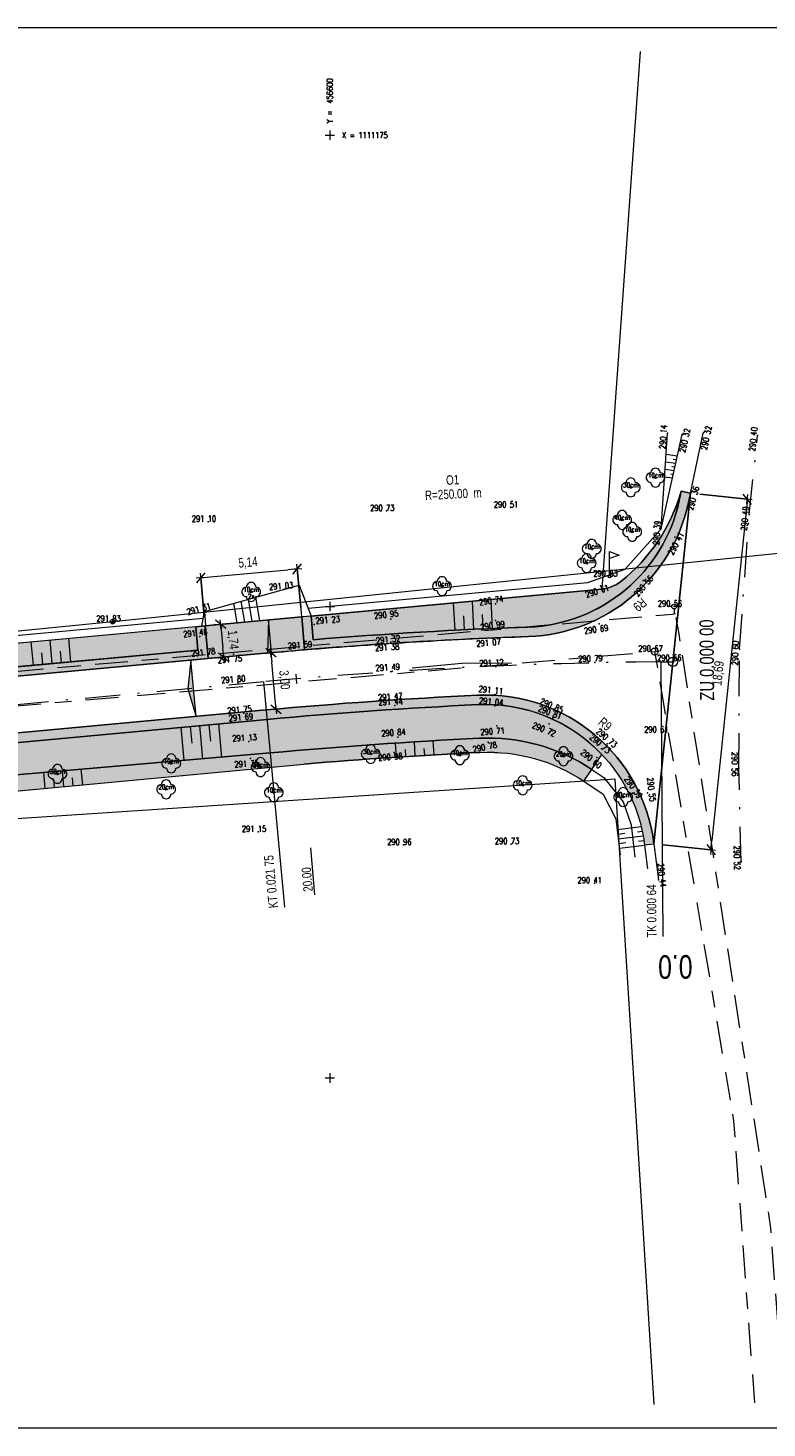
# Model space of a CAD drawing. Header units: metres. Extents: x -456831 to -456516, y -1111244 to -1111169.
# Tile 18 of 19: x -456616 to -456577, y -1111244 to -1111169. Entities that reach past the tile are written whole.
import ezdxf
from ezdxf.enums import TextEntityAlignment as Align

# ---------------------------------------------------------------- set-up
doc = ezdxf.new("R2010")
doc.units = ezdxf.units.M
doc.header["$MEASUREMENT"] = 0
for name, pattern in [('6.1622', [40, 3.5, -3, 7, -3, 3.5, 3.5, -3, 7, -3, 3.5]), ('6.2322', [40, 3.5, -3, 7, -4, 6, -3, 7, -3, 3.5]), ('DGN Style 2', [9.312694, 5.587616, -3.725078]), ('DGN Style 4', [14.909623, 7.450155, -3.725078, 0.009313, -3.725078])]:
    doc.linetypes.add(name, pattern=pattern)
doc.layers.get('0').update_dxf_attribs({"lineweight": 13})
for name, color, linetype, lineweight in [('BARVY_KOMUNIKACE', 254, 'Continuous', 0), ('BARVY_KRAJNICE', 101, 'Continuous', 0), ('BARVY_NASYP', 71, 'Continuous', 0), ('BARVY_OPRAVA STERK', 191, 'Continuous', 0), ('BARVY_ZAREZ', 31, 'Continuous', 0), ('geom_popis_oblouku', 1, 'DGN Style 2', 0), ('Hranice parcel', 9, 'Continuous', 13), ('HRANY NAVRH', 1, 'Continuous', 13), ('HRANY_NASYP', 96, 'Continuous', 13), ('HRANY_ZAREZ', 30, 'Continuous', 13), ('IS_CEZ_NN_NADZ', 1, 'Continuous', 0), ('IS_SMVAK_KANAL_SPL_TRASA', 32, '6.2322', 0), ('IS_SMVAK_VODA_TRASA', 5, '6.1622', 0), ('KOMUNIKACE', 7, 'Continuous', 13), ('KOMUNIKACE_OSA', 7, 'DGN Style 4', 13), ('KOTY', 1, 'Continuous', 13), ('KRAJNICE', 1, 'Continuous', 13), ('KULTURA', 3, 'Continuous', 13), ('OSA', 1, 'DGN Style 4', 13), ('POLOMERY', 1, 'Continuous', 13), ('POPIS OBLOUKU', 1, 'Continuous', 13), ('RAMECEK', 7, 'Continuous', 0), ('SIT', 5, 'Continuous', 13), ('SITE_ELEKTRIKA', 7, 'Continuous', 13), ('SITE_KANALIZACE', 7, 'Continuous', 13), ('SITE_VODOVOD', 7, 'Continuous', 13), ('SKLONOVNIK', 1, 'Continuous', 0), ('SKRYTE_BODY', 7, 'Continuous', 0), ('SRAFY', 7, 'Continuous', 0), ('SRAFY NASYP', 96, 'Continuous', 13), ('SRAFY ZAREZ', 30, 'Continuous', 13), ('STANIČENÍ', 1, 'Continuous', 13), ('TEREN', 7, 'Continuous', 13), ('TEXTY_KULTURA', 3, 'Continuous', 13), ('VYSKY', 34, 'Continuous', 0)]:
    doc.layers.add(name, color=color, linetype=linetype, lineweight=lineweight)
doc.styles.add('ARIAL', font='arial.ttf')
doc.styles.add('ROMANS', font='romans.shx')
doc.styles.add('Style-Arial', font='arial.ttf')
doc.styles.add('Style-Times New Roman', font='times.ttf')
doc.dimstyles.new('1 500', dxfattribs={"dimtxt": 1, "dimasz": 1, "dimexe": 0, "dimexo": 1, "dimgap": 0.5, "dimtad": 1, "dimzin": 0, "dimtxsty": 'Style-Times New Roman', "dimblk": 'KONCOVA ZNACKA KOTY_1.0', "dimcen": 0, "dimazin": 3, "dimtfac": 1, "dimtdec": 0, "dimtofl": 0, "dimtmove": 0, "dimatfit": 1, "dimldrblk": 'KONCOVA ZNACKA KOTY_1.0', "dimfxl": 0, "dimtolj": 1, "dimtzin": 0, "dimarcsym": 0})

# ---------------------------------------------------------------- blocks, each defined once
blk = doc.blocks.new('SIT')
at = {"color": 0, "linetype": 'ByBlock', "lineweight": -2}
for p, q in [((-1, 0), (1, 0)), ((0, 1), (0, -1))]:
    blk.add_line(p, q, dxfattribs=at)
blk = doc.blocks.new('STROM_LI')
at = {"color": 0, "linetype": 'ByBlock', "lineweight": -2}
blk.add_circle((0, 0), 0.2, dxfattribs=at)
for centre, start, end in [((-1, 0.000074), 89.998883, 270.001117), ((0.000019, 1.000148), 359.995762, 180.004238), ((-1, 0.000074), 359.995762, 0.004238), ((1.000039, 0.000074), 179.995762, 180.004238), ((1.000039, 0.000074), 269.998883, 90.001117), ((0.000019, -1), 179.995762, 0.004238)]:
    blk.add_arc(centre, 1, start, end, dxfattribs=at)
blk = doc.blocks.new('OS_VODA')
at = {"color": 0, "linetype": 'ByBlock', "lineweight": -2}
for p, q in [((0, 0.3), (0, 5.3)), ((0, 5.3), (2, 4.55)), ((2, 4.55), (0, 3.8))]:
    blk.add_line(p, q, dxfattribs=at)
blk.add_circle((0, 0), 0.3, dxfattribs=at)
blk = doc.blocks.new('SAK')
at = {"color": 0, "linetype": 'ByBlock', "lineweight": -2}
blk.add_circle((0, 0), 0.75, dxfattribs=at)
blk = doc.blocks.new('HYDR_P')
at = {"color": 0, "linetype": 'ByBlock', "lineweight": -2}
for p, q in [((-0.5, 0), (-1.5, 0)), ((0.5, 0), (1.5, 0)), ((0, -0.5), (0, -1.5))]:
    blk.add_line(p, q, dxfattribs=at)
blk.add_circle((0, 0), 0.5, dxfattribs=at)
blk.add_point((0, 0), dxfattribs=at)
blk = doc.blocks.new('SLOUPB')
at = {"color": 0, "linetype": 'ByBlock', "lineweight": -2}
blk.add_line((-0.5, 0), (0.5, 0), dxfattribs=at)
blk.add_circle((0, 0), 0.5, dxfattribs=at)
for radius in [0.35, 0.2]:
    blk.add_arc((0, 0), radius, 180, 0, dxfattribs=at)
blk = doc.blocks.new('KONCOVA ZNACKA KOTY_1.0')
blk.add_line((0, 0), (-1, 0))
at = {"layer": 'KOTY'}
for p, q in [((-0.5, -0.5), (0.5, 0.5)), ((-0.5, 0), (0.5, 0)), ((0, -0.5), (0, 0.5))]:
    blk.add_line(p, q, dxfattribs=at)
blk = doc.blocks.new('*D25')
at = {"layer": 'Defpoints', "color": 0, "linetype": 'Continuous', "lineweight": 30}
for p in [(-456580.863, -1111193.989), (-456582.799, -1111212.58), (-456579.774, -1111212.895)]:
    blk.add_point(p, dxfattribs=at)
at = {"layer": 'KOTY', "color": 0, "linetype": 'ByBlock', "lineweight": -2}
for p, q in [((-456580.366, -1111194.041), (-456577.838, -1111194.304)), ((-456582.302, -1111212.632), (-456579.774, -1111212.895))]:
    blk.add_line(p, q, dxfattribs=at)
at = {"layer": 'KOTY', "linetype": 'Continuous'}
blk.add_line((-456577.89, -1111194.801), (-456579.723, -1111212.398), dxfattribs=at)
at = {"layer": 'KOTY', "linetype": 'Continuous', "xscale": 0.5, "yscale": 0.5, "zscale": 0.5}
for p, rotation in [((-456577.838, -1111194.304), 84.05507244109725), ((-456579.774, -1111212.895), 264.0550724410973)]:
    blk.add_blockref('KONCOVA ZNACKA KOTY_1.0', p, dxfattribs=dict(at, rotation=rotation))
at = {"layer": 'KOTY', "color": 7, "linetype": 'Continuous', "insert": (-456579.354, -1111203.542), "char_height": 0.5, "attachment_point": 5, "rotation": 84.05507, "style": 'ARIAL'}
blk.add_mtext('\\A1;\\H1x;\\W0.75;18,69', dxfattribs=at)
blk = doc.blocks.new('*D27')
at = {"layer": 'Defpoints', "color": 0, "linetype": 'Continuous', "lineweight": 30}
for p in [(-456603.125, -1111202.448), (-456603.646, -1111202.497), (-456603.37, -1111205.484)]:
    blk.add_point(p, dxfattribs=at)
at = {"layer": 'KOTY', "color": 0, "linetype": 'ByBlock', "lineweight": -2}
for p, q in [((-456603.148, -1111202.451), (-456603.125, -1111202.448)), ((-456602.872, -1111205.438), (-456602.849, -1111205.436))]:
    blk.add_line(p, q, dxfattribs=at)
at = {"layer": 'KOTY', "linetype": 'Continuous'}
blk.add_line((-456602.895, -1111204.938), (-456603.079, -1111202.946), dxfattribs=at)
at = {"layer": 'KOTY', "linetype": 'Continuous', "xscale": 0.5, "yscale": 0.5, "zscale": 0.5}
for p, rotation in [((-456603.125, -1111202.448), 95.28977602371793), ((-456602.849, -1111205.436), 275.2897760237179)]:
    blk.add_blockref('KONCOVA ZNACKA KOTY_1.0', p, dxfattribs=dict(at, rotation=rotation))
at = {"layer": 'KOTY', "color": 7, "linetype": 'Continuous', "insert": (-456602.439, -1111203.891), "char_height": 0.5, "attachment_point": 5, "rotation": 275.28978, "style": 'ARIAL'}
blk.add_mtext('\\A1;\\H1x;\\W0.75;3,00', dxfattribs=at)
blk = doc.blocks.new('*D29')
at = {"layer": 'Defpoints', "color": 0, "linetype": 'Continuous', "lineweight": 30}
for p in [(-456606.611, -1111201.021), (-456606.451, -1111202.756), (-456605.628, -1111202.68)]:
    blk.add_point(p, dxfattribs=at)
at = {"layer": 'KOTY', "color": 0, "linetype": 'ByBlock', "lineweight": -2}
for p, q in [((-456606.113, -1111200.975), (-456605.789, -1111200.945)), ((-456605.953, -1111202.71), (-456605.628, -1111202.68))]:
    blk.add_line(p, q, dxfattribs=at)
at = {"layer": 'KOTY', "linetype": 'Continuous'}
blk.add_line((-456605.743, -1111201.443), (-456605.674, -1111202.182), dxfattribs=at)
at = {"layer": 'KOTY', "linetype": 'Continuous', "xscale": 0.5, "yscale": 0.5, "zscale": 0.5}
for p, rotation in [((-456605.789, -1111200.945), 95.28977601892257), ((-456605.628, -1111202.68), 275.2897760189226)]:
    blk.add_blockref('KONCOVA ZNACKA KOTY_1.0', p, dxfattribs=dict(at, rotation=rotation))
at = {"layer": 'KOTY', "color": 7, "linetype": 'Continuous', "insert": (-456605.16, -1111201.762), "char_height": 0.5, "attachment_point": 5, "rotation": 275.28978, "style": 'ARIAL'}
blk.add_mtext('\\A1;\\H1x;\\W0.75;1,74', dxfattribs=at)
blk = doc.blocks.new('*D33')
at = {"layer": 'Defpoints', "color": 0, "linetype": 'Continuous', "lineweight": 30}
for p in [(-456601.726, -1111198.001), (-456601.491, -1111200.546), (-456606.611, -1111201.021)]:
    blk.add_point(p, dxfattribs=at)
at = {"layer": 'KOTY', "color": 0, "linetype": 'ByBlock', "lineweight": -2}
for p, q in [((-456601.537, -1111200.049), (-456601.726, -1111198.001)), ((-456606.657, -1111200.523), (-456606.847, -1111198.475))]:
    blk.add_line(p, q, dxfattribs=at)
at = {"layer": 'KOTY', "linetype": 'Continuous'}
blk.add_line((-456606.349, -1111198.429), (-456602.224, -1111198.047), dxfattribs=at)
at = {"layer": 'KOTY', "linetype": 'Continuous', "xscale": 0.5, "yscale": 0.5, "zscale": 0.5}
for p, rotation in [((-456601.726, -1111198.001), 5.295159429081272), ((-456606.847, -1111198.475), 185.2951594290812)]:
    blk.add_blockref('KONCOVA ZNACKA KOTY_1.0', p, dxfattribs=dict(at, rotation=rotation))
at = {"layer": 'KOTY', "color": 7, "linetype": 'Continuous', "insert": (-456604.338, -1111197.69), "char_height": 0.5, "attachment_point": 5, "rotation": 5.29516, "style": 'ARIAL'}
blk.add_mtext('\\A1;\\H1x;\\W0.75;5,14', dxfattribs=at)

msp = doc.modelspace()

# ---------------------------------------------------------------- hatches: boundary and pattern name
at = {"layer": 'BARVY_KRAJNICE', "ltscale": 0.25}
for points in [[(-456589.446, -1111201.586, 0.34383), (-456580.966, -1111194.471), (-456580.863, -1111193.989), (-456581.352, -1111193.885), (-456581.455, -1111194.367, -0.34383), (-456589.464, -1111201.086, 0.011354), (-456600.888, -1111201.755), (-456600.993, -1111200.5), (-456601.491, -1111200.546), (-456601.345, -1111202.294, -0.011851)], [(-456583.295, -1111212.642), (-456582.799, -1111212.58, 0.391933), (-456592.154, -1111204.701, 0.011313), (-456603.37, -1111205.484), (-456668.666, -1111211.529, 0.012189), (-456680.697, -1111212.94), (-456680.337, -1111215.478), (-456679.837, -1111215.444), (-456680.132, -1111213.365, -0.011685), (-456668.62, -1111212.027), (-456603.324, -1111205.982, -0.011313), (-456592.13, -1111205.2, -0.391933)]]:
    msp.add_hatch(color=256, dxfattribs=at).paths.add_polyline_path(points)
at = {"layer": 'BARVY_KRAJNICE', "ltscale": 0.25, "extrusion": (0, 0, -1)}
msp.add_hatch(color=256, dxfattribs=at).paths.add_polyline_path([(456705.537, -1111213.177, 0.069506), (456713.132, -1111212.708), (456725.196, -1111210.256, -0.011455), (456728.917, -1111209.588), (456728.809, -1111208.206), (456729.307, -1111208.167), (456729.478, -1111210.362), (456729.501, -1111210.51, 0.012791), (456725.395, -1111211.236), (456713.331, -1111213.687, -0.098325), (456702.229, -1111213.737), (456693.634, -1111212.07, 0.024809), (456668.942, -1111208.542), (456606.451, -1111202.756), (456606.611, -1111201.021), (456607.109, -1111201.067), (456606.995, -1111202.305), (456668.989, -1111208.044, -0.024809), (456693.729, -1111211.58), (456700.041, -1111212.804), (456700.378, -1111212.808), (456700.85, -1111212.815)])
at = {"layer": 'BARVY_NASYP', "ltscale": 0.25, "extrusion": (0, 0, -1)}
for points in [[(456584.562, -1111198.671, 0.144776), (456585.56, -1111199.07), (456600.993, -1111200.5), (456600.888, -1111201.755, 0.011354), (456589.464, -1111201.086, -0.34383), (456581.455, -1111194.367), (456581.352, -1111193.885, 0.157558)], [(456693.729, -1111211.58, 0.024809), (456668.989, -1111208.044), (456606.995, -1111202.305), (456607.109, -1111201.067), (456689.14, -1111208.67), (456696.646, -1111211.516), (456700.041, -1111212.804)]]:
    msp.add_hatch(color=256, dxfattribs=at).paths.add_polyline_path(points)
at = {"layer": 'BARVY_NASYP', "ltscale": 0.25}
msp.add_hatch(color=256, dxfattribs=at).paths.add_polyline_path([(-456585.567, -1111207.838, 0.217926), (-456592.13, -1111205.2, 0.011313), (-456603.324, -1111205.982), (-456668.62, -1111212.027, 0.007001), (-456675.526, -1111212.764), (-456673.666, -1111214.228, -0.005306), (-456668.466, -1111213.691), (-456641.26, -1111211.167), (-456621.345, -1111209.323), (-456603.159, -1111207.762, -0.011313), (-456592.046, -1111206.986, -0.160195), (-456586.099, -1111208.636)])
at = {"layer": 'BARVY_OPRAVA STERK', "ltscale": 0.25, "extrusion": (0, 0, -1)}
msp.add_hatch(color=256, dxfattribs=at).paths.add_polyline_path([(456603.646, -1111202.497, 0.002297), (456601.345, -1111202.294), (456601.491, -1111200.546), (456606.611, -1111201.021), (456606.451, -1111202.756)])
at = {"layer": 'BARVY_ZAREZ', "ltscale": 0.25}
msp.add_hatch(color=256, dxfattribs=at).paths.add_polyline_path([(-456668.399, -1111214.41), (-456641.184, -1111211.99), (-456621.264, -1111210.207), (-456601.381, -1111208.356, -0.009566), (-456592.011, -1111207.735, -0.160195), (-456586.515, -1111209.26), (-456586.099, -1111208.636, 0.160195), (-456592.046, -1111206.986, 0.011313), (-456603.159, -1111207.762), (-456621.345, -1111209.323), (-456641.26, -1111211.167), (-456668.466, -1111213.691, 0.005306), (-456673.666, -1111214.228), (-456675.238, -1111215.14, -0.007001)])
at = {"layer": 'SKLONOVNIK', "ltscale": 0.25, "extrusion": (0, 0, -1)}
msp.add_hatch(color=256, dxfattribs=at).paths.add_polyline_path([(456603.31, -1111202.466, 0.000217), (456603.093, -1111202.446), (456603.254, -1111200.71)])
at = {"layer": 'SKLONOVNIK', "ltscale": 0.25}
msp.add_hatch(color=256, dxfattribs=at).paths.add_polyline_path([(-456607.094, -1111205.829), (-456607.537, -1111204.363), (-456607.371, -1111202.841)])

# ---------------------------------------------------------------- linework, layer by layer
at = {"layer": 'BARVY_KOMUNIKACE', "ltscale": 0.25, "flags": 128}
msp.add_lwpolyline([(-456693.063, -1111215.016, -0.024809), (-456668.666, -1111211.529), (-456603.37, -1111205.484, -0.011313), (-456592.154, -1111204.701, -0.391933), (-456582.799, -1111212.58), (-456580.863, -1111193.989), (-456580.966, -1111194.471, -0.34383), (-456589.446, -1111201.586, 0.014147), (-456603.646, -1111202.497), (-456606.451, -1111202.756), (-456668.942, -1111208.542, 0.024809), (-456693.634, -1111212.07)], format="xyb", dxfattribs=at)
at = {"layer": 'BARVY_KRAJNICE', "ltscale": 0.25, "flags": 128}
for points in [[(-456589.446, -1111201.586, 0.34383), (-456580.966, -1111194.471), (-456580.863, -1111193.989), (-456581.352, -1111193.885), (-456581.455, -1111194.367, -0.34383), (-456589.464, -1111201.086, 0.011354), (-456600.888, -1111201.755), (-456600.993, -1111200.5), (-456601.491, -1111200.546), (-456601.345, -1111202.294, -0.011851)], [(-456705.537, -1111213.177, -0.069506), (-456713.132, -1111212.708), (-456725.196, -1111210.256, 0.011455), (-456728.917, -1111209.588), (-456728.809, -1111208.206), (-456729.307, -1111208.167), (-456729.478, -1111210.362), (-456729.501, -1111210.51, -0.012791), (-456725.395, -1111211.236), (-456713.331, -1111213.687, 0.098325), (-456702.229, -1111213.737), (-456693.634, -1111212.07, -0.024809), (-456668.942, -1111208.542), (-456606.451, -1111202.756), (-456606.611, -1111201.021), (-456607.109, -1111201.067), (-456606.995, -1111202.305), (-456668.989, -1111208.044, 0.024809), (-456693.729, -1111211.58), (-456700.041, -1111212.804), (-456700.378, -1111212.808), (-456700.85, -1111212.815)], [(-456583.295, -1111212.642), (-456582.799, -1111212.58, 0.391933), (-456592.154, -1111204.701, 0.011313), (-456603.37, -1111205.484), (-456668.666, -1111211.529, 0.012189), (-456680.697, -1111212.94), (-456680.337, -1111215.478), (-456679.837, -1111215.444), (-456680.132, -1111213.365, -0.011685), (-456668.62, -1111212.027), (-456603.324, -1111205.982, -0.011313), (-456592.13, -1111205.2, -0.391933)]]:
    msp.add_lwpolyline(points, format="xyb", close=True, dxfattribs=at)
at = {"layer": 'BARVY_NASYP', "ltscale": 0.25, "flags": 128}
for points in [[(-456584.562, -1111198.671, -0.144776), (-456585.56, -1111199.07), (-456600.993, -1111200.5), (-456600.888, -1111201.755, -0.011354), (-456589.464, -1111201.086, 0.34383), (-456581.455, -1111194.367), (-456581.352, -1111193.885, -0.157558)], [(-456693.729, -1111211.58, -0.024809), (-456668.989, -1111208.044), (-456606.995, -1111202.305), (-456607.109, -1111201.067), (-456689.14, -1111208.67), (-456696.646, -1111211.516), (-456700.041, -1111212.804)], [(-456585.567, -1111207.838, 0.217926), (-456592.13, -1111205.2, 0.011313), (-456603.324, -1111205.982), (-456668.62, -1111212.027, 0.007001), (-456675.526, -1111212.764), (-456673.666, -1111214.228, -0.005306), (-456668.466, -1111213.691), (-456641.26, -1111211.167), (-456621.345, -1111209.323), (-456603.159, -1111207.762, -0.011313), (-456592.046, -1111206.986, -0.160195), (-456586.099, -1111208.636)]]:
    msp.add_lwpolyline(points, format="xyb", close=True, dxfattribs=at)
at = {"layer": 'BARVY_OPRAVA STERK', "ltscale": 0.25, "flags": 128}
msp.add_lwpolyline([(-456603.646, -1111202.497, -0.002297), (-456601.345, -1111202.294), (-456601.491, -1111200.546), (-456606.611, -1111201.021), (-456606.451, -1111202.756)], format="xyb", close=True, dxfattribs=at)
at = {"layer": 'BARVY_ZAREZ', "ltscale": 0.25, "flags": 128}
msp.add_lwpolyline([(-456668.399, -1111214.41), (-456641.184, -1111211.99), (-456621.264, -1111210.207), (-456601.381, -1111208.356, -0.009566), (-456592.011, -1111207.735, -0.160195), (-456586.515, -1111209.26), (-456586.099, -1111208.636, 0.160195), (-456592.046, -1111206.986, 0.011313), (-456603.159, -1111207.762), (-456621.345, -1111209.323), (-456641.26, -1111211.167), (-456668.466, -1111213.691, 0.005306), (-456673.666, -1111214.228), (-456675.238, -1111215.14, -0.007001)], format="xyb", close=True, dxfattribs=at)
at = {"layer": 'geom_popis_oblouku', "flags": 128}
msp.add_lwpolyline([(-456590.354, -1111202.996), (-456592.994, -1111203.017), (-456595.622, -1111203.26)], dxfattribs=at)
at = {"layer": 'Hranice parcel', "ltscale": 0.25, "flags": 128}
for points in [[(-456583.521, -1111170.564), (-456585.56, -1111199.07), (-456689.14, -1111208.67), (-456715.33, -1111208.15)], [(-456582.78, -1111242.314), (-456584.86, -1111209.15), (-456690.03, -1111216.12)]]:
    msp.add_lwpolyline(points, dxfattribs=at)
at = {"layer": 'HRANY NAVRH', "ltscale": 0.25}
for p, q in [((-456580.863, -1111193.989), (-456582.799, -1111212.58)), ((-456580.863, -1111193.989), (-456580.966, -1111194.471)), ((-456606.611, -1111201.021), (-456601.491, -1111200.546)), ((-456601.491, -1111200.546), (-456601.345, -1111202.294)), ((-456606.611, -1111201.021), (-456606.451, -1111202.756)), ((-456603.646, -1111202.497), (-456668.942, -1111208.542)), ((-456603.37, -1111205.484), (-456668.666, -1111211.529))]:
    msp.add_line(p, q, dxfattribs=at)
for centre, radius, start, end in [((-456589.768, -1111192.592), 9, 272.04764, 347.94574), ((-456580.46, -1111452.926), 251.5, 92.04764, 95.28978), ((-456580.46, -1111452.926), 248.5, 92.6972, 95.28978)]:
    msp.add_arc(centre, radius, start, end, dxfattribs=at)
at = {"layer": 'HRANY NAVRH', "ltscale": 0.25, "extrusion": (0, 0, -1)}
msp.add_arc((456591.73, -1111213.691), 9, 87.3028, 172.91019, dxfattribs=at)
at = {"layer": 'HRANY_NASYP', "ltscale": 0.25}
for p, q in [((-456600.993, -1111200.5), (-456585.56, -1111199.07)), ((-456607.109, -1111201.067), (-456689.14, -1111208.67)), ((-456603.159, -1111207.762), (-456621.345, -1111209.323)), ((-456586.515, -1111209.26), (-456585.567, -1111207.838))]:
    msp.add_line(p, q, dxfattribs=at)
for centre, radius, start, end in [((-456590.364, -1111191.311), 9.372, 308.24637, 344.06154), ((-456585.735, -1111197.184), 1.894, 275.29516, 308.24637), ((-456580.46, -1111452.926), 246.212, 92.6972, 95.28978)]:
    msp.add_arc(centre, radius, start, end, dxfattribs=at)
at = {"layer": 'HRANY_NASYP', "ltscale": 0.25, "extrusion": (0, 0, -1)}
msp.add_arc((456591.581, -1111216.853), 9.878, 87.3028, 123.70746, dxfattribs=at)
at = {"layer": 'HRANY_ZAREZ', "ltscale": 0.25}
msp.add_line((-456621.264, -1111210.207), (-456601.381, -1111208.356), dxfattribs=at)
at = {"layer": 'HRANY_ZAREZ', "ltscale": 0.25, "extrusion": (0, 0, -1)}
msp.add_arc((456591.581, -1111216.853), 9.128, 87.3028, 123.70746, dxfattribs=at)
at = {"layer": 'HRANY_ZAREZ', "ltscale": 0.25}
msp.add_arc((-456580.46, -1111452.926), 245.462, 92.6972, 94.88941, dxfattribs=at)
at = {"layer": 'IS_CEZ_NN_NADZ', "ltscale": 0.25}
for points in [[(-456611.52, -1111200.793), (-456573.609, -1111196.902)], [(-456652.666, -1111204.86), (-456611.52, -1111200.793)]]:
    msp.add_lwpolyline(points, dxfattribs=at)
at = {"layer": 'IS_SMVAK_KANAL_SPL_TRASA', "ltscale": 0.25}
for p, q in [((-456632.767, -1111206.63), (-456582.761, -1111202.385)), ((-456582.761, -1111202.385), (-456578.57, -1111227.27)), ((-456578.57, -1111227.27), (-456577.458, -1111242.314))]:
    msp.add_line(p, q, dxfattribs=at)
at = {"layer": 'IS_SMVAK_VODA_TRASA', "ltscale": 0.25}
for points in [[(-456581.652, -1111200.39), (-456581.82, -1111200.42), (-456613.57, -1111203.17), (-456643.84, -1111205.94), (-456680.35, -1111208.96), (-456707.6, -1111211.36), (-456740.94, -1111208.56), (-456761.83, -1111208.9), (-456763.052, -1111208.842)], [(-456575.914, -1111242.314), (-456576.59, -1111232.97), (-456581.46, -1111201.45), (-456581.652, -1111200.39)]]:
    msp.add_lwpolyline(points, dxfattribs=at)
at = {"layer": 'KOMUNIKACE', "ltscale": 0.25}
for p, q in [((-456580.863, -1111193.989), (-456580.182, -1111190.8)), ((-456582.799, -1111212.58), (-456582.562, -1111214.485))]:
    msp.add_line(p, q, dxfattribs=at)
msp.add_point((-456582.413, -1111206.682), dxfattribs=at)
at = {"layer": 'KOMUNIKACE_OSA', "ltscale": 0.25}
for p, q in [((-456577.738, -1111195.121), (-456577.296, -1111190.925)), ((-456578.261, -1111202.253), (-456577.738, -1111195.121)), ((-456578.29, -1111208.572), (-456578.261, -1111202.253)), ((-456578.169, -1111213.539), (-456578.29, -1111208.572))]:
    msp.add_line(p, q, dxfattribs=at)
at = {"layer": 'KRAJNICE', "ltscale": 0.25}
for p, q in [((-456581.352, -1111193.885), (-456581.455, -1111194.367)), ((-456581.352, -1111193.885), (-456580.863, -1111193.989)), ((-456600.993, -1111200.5), (-456601.491, -1111200.546)), ((-456600.993, -1111200.5), (-456600.888, -1111201.755)), ((-456607.109, -1111201.067), (-456606.611, -1111201.021)), ((-456607.109, -1111201.067), (-456606.995, -1111202.305)), ((-456606.995, -1111202.305), (-456668.989, -1111208.044)), ((-456603.324, -1111205.982), (-456668.62, -1111212.027)), ((-456583.295, -1111212.642), (-456582.799, -1111212.58))]:
    msp.add_line(p, q, dxfattribs=at)
for centre, radius, start, end in [((-456589.768, -1111192.592), 8.5, 272.04764, 347.94574), ((-456580.46, -1111452.926), 252, 92.04764, 94.64977), ((-456580.46, -1111452.926), 248, 92.6972, 95.28978)]:
    msp.add_arc(centre, radius, start, end, dxfattribs=at)
at = {"layer": 'KRAJNICE', "ltscale": 0.25, "extrusion": (0, 0, -1)}
msp.add_arc((456591.73, -1111213.691), 8.5, 87.3028, 172.91019, dxfattribs=at)
at = {"layer": 'OSA', "ltscale": 0.25}
for p, q in [((-456582.435, -1111202.933), (-456581.794, -1111202.928)), ((-456603.508, -1111203.99), (-456668.804, -1111210.036))]:
    msp.add_line(p, q, dxfattribs=at)
msp.add_arc((-456580.46, -1111452.926), 250, 90.45265, 95.28978, dxfattribs=at)
at = {"layer": 'RAMECEK', "ltscale": 0.25, "flags": 128}
msp.add_lwpolyline([(-456831.365, -1111243.564), (-456516.365, -1111243.564), (-456516.365, -1111169.314), (-456831.365, -1111169.314)], close=True, dxfattribs=at)
at = {"layer": 'SKLONOVNIK', "ltscale": 0.25, "flags": 128}
msp.add_lwpolyline([(-456603.31, -1111202.466, -0.000217), (-456603.093, -1111202.446), (-456603.254, -1111200.71)], format="xyb", close=True, dxfattribs=at)
msp.add_lwpolyline([(-456607.537, -1111204.363), (-456607.094, -1111205.829), (-456607.371, -1111202.841)], close=True, dxfattribs=at)
at = {"layer": 'SKRYTE_BODY', "ltscale": 0.25}
for p in [(-456582.075, -1111190.802), (-456581.304, -1111190.874), (-456580.182, -1111190.8), (-456577.296, -1111190.925), (-456580.863, -1111193.989), (-456577.738, -1111195.121), (-456582.414, -1111195.88), (-456582.414, -1111195.88), (-456581.695, -1111196.327), (-456583.366, -1111198.609), (-456604.173, -1111199.223), (-456602.401, -1111199.077), (-456602.401, -1111199.077), (-456594.044, -1111198.914), (-456585.634, -1111198.893), (-456585.634, -1111198.893), (-456591.208, -1111199.862), (-456591.208, -1111199.862), (-456611.52, -1111200.793), (-456606.653, -1111200.256), (-456606.653, -1111200.256), (-456600.82, -1111200.955), (-456600.82, -1111200.955), (-456596.758, -1111200.659), (-456596.758, -1111200.659), (-456591.206, -1111200.74), (-456585.707, -1111200.921), (-456606.892, -1111201.587), (-456606.892, -1111201.587), (-456596.708, -1111201.503), (-456596.708, -1111201.503), (-456591.379, -1111201.68), (-456606.492, -1111202.31), (-456606.492, -1111202.31), (-456606.492, -1111202.31), (-456601.382, -1111201.849), (-456601.382, -1111201.849), (-456601.382, -1111201.849), (-456596.752, -1111201.883), (-456578.261, -1111202.253), (-456605.105, -1111202.515), (-456591.188, -1111203.178), (-456585.936, -1111202.961), (-456581.759, -1111202.928), (-456596.687, -1111203.417), (-456604.885, -1111204.047), (-456591.223, -1111204.664), (-456596.554, -1111204.971), (-456596.553, -1111205.252), (-456591.245, -1111205.271), (-456604.553, -1111205.656), (-456604.477, -1111205.853), (-456588.159, -1111205.908), (-456588.111, -1111205.533), (-456596.389, -1111206.926), (-456591.127, -1111206.333), (-456588.35, -1111206.227), (-456588.35, -1111206.227), (-456588.35, -1111206.227), (-456604.29, -1111207.159), (-456591.6, -1111207.195), (-456591.6, -1111207.195), (-456585.572, -1111207.549), (-456585.277, -1111207.276), (-456608.412, -1111208.316), (-456604.207, -1111208.06), (-456597.828, -1111207.816), (-456596.579, -1111207.738), (-456593.099, -1111207.881), (-456587.595, -1111207.938), (-456585.833, -1111208.008), (-456585.833, -1111208.008), (-456614.451, -1111208.873), (-456603.67, -1111208.512), (-456578.29, -1111208.572), (-456583.931, -1111209.893), (-456583.931, -1111209.893), (-456583.135, -1111209.878), (-456584.431, -1111210.101), (-456578.169, -1111213.539), (-456582.562, -1111214.485)]:
    msp.add_point(p, dxfattribs=at)
at = {"layer": 'SRAFY', "ltscale": 0.25}
for p, q in [((-456581.558, -1111192.022), (-456582.151, -1111191.937)), ((-456581.732, -1111192.805), (-456582.204, -1111192.737)), ((-456581.645, -1111192.413), (-456582.177, -1111192.337)), ((-456581.689, -1111192.609), (-456581.841, -1111192.587)), ((-456581.602, -1111192.218), (-456581.771, -1111192.193)), ((-456581.819, -1111193.197), (-456582.231, -1111193.138)), ((-456581.776, -1111193.001), (-456581.91, -1111192.981)), ((-456603.713, -1111200.752), (-456603.932, -1111199.501)), ((-456604.912, -1111200.864), (-456605.094, -1111199.824)), ((-456604.512, -1111200.827), (-456604.707, -1111199.716)), ((-456604.113, -1111200.79), (-456604.319, -1111199.609)), ((-456584.75, -1111211.82), (-456583.476, -1111211.662)), ((-456584.719, -1111212.068), (-456584.339, -1111212.021)), ((-456583.673, -1111211.938), (-456583.42, -1111211.907)), ((-456584.688, -1111212.316), (-456583.371, -1111212.152)), ((-456584.657, -1111212.564), (-456584.281, -1111212.518)), ((-456584.626, -1111212.812), (-456583.294, -1111212.647)), ((-456583.615, -1111212.435), (-456583.329, -1111212.399))]:
    msp.add_line(p, q, dxfattribs=at)
at = {"layer": 'SRAFY NASYP', "ltscale": 0.25}
for p, q in [((-456593.447, -1111199.801), (-456593.372, -1111201.257)), ((-456592.45, -1111199.709), (-456592.373, -1111201.207)), ((-456591.453, -1111199.616), (-456591.374, -1111201.162)), ((-456592.91, -1111200.493), (-456592.873, -1111201.231)), ((-456591.913, -1111200.423), (-456591.874, -1111201.184)), ((-456613.733, -1111202.928), (-456613.847, -1111201.692)), ((-456615.724, -1111203.113), (-456615.839, -1111201.876)), ((-456615.226, -1111203.067), (-456615.284, -1111202.448)), ((-456614.728, -1111203.021), (-456614.843, -1111201.784)), ((-456614.231, -1111202.974), (-456614.288, -1111202.356)), ((-456607.725, -1111208.154), (-456607.887, -1111206.404)), ((-456607.308, -1111207.235), (-456607.389, -1111206.358)), ((-456606.728, -1111208.068), (-456606.891, -1111206.312)), ((-456606.312, -1111207.146), (-456606.393, -1111206.266)), ((-456605.732, -1111207.983), (-456605.895, -1111206.22))]:
    msp.add_line(p, q, dxfattribs=at)
at = {"layer": 'SRAFY ZAREZ', "ltscale": 0.25}
for p, q in [((-456596.459, -1111207.985), (-456596.505, -1111207.237)), ((-456595.96, -1111207.953), (-456595.983, -1111207.579)), ((-456595.461, -1111207.922), (-456595.507, -1111207.173)), ((-456594.962, -1111207.892), (-456594.985, -1111207.518)), ((-456594.463, -1111207.863), (-456594.508, -1111207.114)), ((-456615.198, -1111208.795), (-456615.12, -1111209.636)), ((-456614.202, -1111208.71), (-456614.125, -1111209.543)), ((-456613.665, -1111209.082), (-456613.627, -1111209.496)), ((-456613.205, -1111208.624), (-456613.129, -1111209.45)), ((-456614.661, -1111209.171), (-456614.622, -1111209.589))]:
    msp.add_line(p, q, dxfattribs=at)
at = {"layer": 'STANIČENÍ', "flags": 128}
for points in [[(-456582.435, -1111202.933), (-456582.32, -1111217.499)], [(-456601.747, -1111204.084), (-456601.789, -1111203.586)], [(-456603.508, -1111203.99), (-456602.402, -1111215.939)], [(-456600.788, -1111215.293), (-456601.001, -1111212.803)]]:
    msp.add_lwpolyline(points, dxfattribs=at)
at = {"layer": 'STANIČENÍ', "ltscale": 0.25}
msp.add_circle((-456581.794, -1111202.928), 0.25, dxfattribs=at)
at = {"layer": 'TEREN', "ltscale": 0.25}
for p, q in [((-456582.414, -1111195.88), (-456582.075, -1111190.802)), ((-456582.414, -1111195.88), (-456581.304, -1111190.874)), ((-456606.653, -1111200.256), (-456601.631, -1111198.863)), ((-456601.491, -1111200.546), (-456601.631, -1111198.863)), ((-456601.631, -1111198.863), (-456600.996, -1111200.501)), ((-456606.793, -1111201.038), (-456606.653, -1111200.256)), ((-456606.653, -1111200.256), (-456606.593, -1111201.019)), ((-456601.491, -1111200.546), (-456601.382, -1111201.849)), ((-456586.099, -1111208.636), (-456585.463, -1111209.06)), ((-456586.515, -1111209.26), (-456585.496, -1111209.94)), ((-456583.294, -1111212.647), (-456583.138, -1111213.904))]:
    msp.add_line(p, q, dxfattribs=at)
at = {"layer": 'TEREN', "ltscale": 0.25, "flags": 128}
for points in [[(-456586.299, -1111198.716), (-456584.322, -1111198.019), (-456582.414, -1111195.88)], [(-456601.155, -1111200.091), (-456586.299, -1111198.716)], [(-456681.915, -1111207.896), (-456661.854, -1111205.681), (-456641.936, -1111203.867), (-456606.716, -1111200.606)], [(-456585.463, -1111209.06), (-456584.431, -1111210.351), (-456584.004, -1111211.569), (-456583.814, -1111213.283)], [(-456585.496, -1111209.94), (-456584.818, -1111211.265), (-456584.582, -1111213.168)]]:
    msp.add_lwpolyline(points, dxfattribs=at)
at = {"layer": 'TEREN', "ltscale": 0.25}
for p in [(-456596.995, -1111194.93), (-456590.393, -1111194.746), (-456606.456, -1111195.5), (-456603.8, -1111211.946), (-456596.087, -1111212.644), (-456590.375, -1111212.595), (-456585.951, -1111214.672)]:
    msp.add_point(p, dxfattribs=at)

# ---------------------------------------------------------------- block references
at = {"layer": 'KULTURA', "ltscale": 0.25, "xscale": 0.25, "yscale": 0.25, "zscale": 0.25}
for p in [(-456582.714, -1111193.161), (-456584.028, -1111193.678), (-456584.484, -1111195.403), (-456583.95, -1111196.034), (-456586.098, -1111196.938), (-456586.366, -1111197.694), (-456604.173, -1111199.223), (-456594.044, -1111198.914), (-456597.828, -1111207.816), (-456593.099, -1111207.881), (-456587.595, -1111207.938), (-456614.451, -1111208.873), (-456608.412, -1111208.316), (-456603.67, -1111208.512), (-456589.763, -1111209.477), (-456608.683, -1111209.691), (-456602.967, -1111209.853), (-456584.431, -1111210.101)]:
    msp.add_blockref('STROM_LI', p, dxfattribs=at)
at = {"layer": 'SIT', "ltscale": 0.25, "xscale": 0.25, "yscale": 0.25, "zscale": 0.25}
for p in [(-456600, -1111175), (-456600, -1111200), (-456600, -1111225)]:
    msp.add_blockref('SIT', p, dxfattribs=at)
at = {"layer": 'SITE_ELEKTRIKA', "ltscale": 0.25, "xscale": 0.25, "yscale": 0.25, "zscale": 0.25}
msp.add_blockref('SLOUPB', (-456611.52, -1111200.793), dxfattribs=at)
at = {"layer": 'SITE_KANALIZACE', "ltscale": 0.25, "xscale": 0.25, "yscale": 0.25, "zscale": 0.25}
msp.add_blockref('SAK', (-456582.761, -1111202.385), dxfattribs=at)
at = {"layer": 'SITE_VODOVOD', "ltscale": 0.25, "xscale": 0.25, "yscale": 0.25, "zscale": 0.25}
for name, p in [('OS_VODA', (-456585.152, -1111198.404)), ('HYDR_P', (-456581.728, -1111200.002))]:
    msp.add_blockref(name, p, dxfattribs=at)

# ---------------------------------------------------------------- texts
at = {"layer": 'POLOMERY', "linetype": 'Continuous', "style": 'Style-Arial', "width": 0.74}
for rotation, p in [(219.99669, (-456583.285, -1111199.693)), (319.8935, (-456585.641, -1111206.018))]:
    msp.add_text('R9', height=0.5, rotation=rotation, dxfattribs=at).set_placement(p, align=Align.MIDDLE_LEFT)
at = {"layer": 'POPIS OBLOUKU', "insert": (-456593.495, -1111193.029), "char_height": 0.5, "attachment_point": 2, "rotation": 2.87121, "line_spacing_factor": 0.9, "style": 'Style-Arial'}
msp.add_mtext('\\H1x;\\W0.75;O1\\PR=250.00  m', dxfattribs=at)
at = {"layer": 'SIT', "style": 'ROMANS', "width": 0.8}
msp.add_text('Y =  456600', height=0.325, rotation=90, dxfattribs=at).set_placement((-456599.838, -1111174.35))
msp.add_text('X = 1111175', height=0.325, dxfattribs=at).set_placement((-456599.35, -1111175.163))
at = {"layer": 'STANIČENÍ', "style": 'Style-Arial'}
for s, insert, char_height, attachment_point, rotation, line_spacing_factor in [('\\H1x;\\W0.746667;ZU 0.000 00', (-456579.59, -1111204.984), 0.75, 7, 90.45265, 0.72), ('\\H1x;\\W0.74;KT 0.021 75', (-456602.734, -1111215.97), 0.5, 7, 95.28978, 0.72), ('\\H1x;\\W0.74;TK 0.000 64', (-456582.653, -1111217.554), 0.5, 7, 90.45265, 0.72), ('\\H1x;\\W0.752;0.0', (-456581.663, -1111219.103), 1.25, 5, 180.45265, 1.08)]:
    msp.add_mtext(s, dxfattribs=dict(at, insert=insert, char_height=char_height, attachment_point=attachment_point, rotation=rotation, line_spacing_factor=line_spacing_factor))
at = {"layer": 'STANIČENÍ', "lineweight": 0, "insert": (-456600.999, -1111213.806), "char_height": 0.5, "attachment_point": 9, "rotation": 94.88941, "line_spacing_factor": 1.8, "style": 'Style-Arial'}
msp.add_mtext('\\H1x;\\W0.74;20.00', dxfattribs=at)
at = {"layer": 'TEXTY_KULTURA', "style": 'ROMANS', "width": 0.8}
for s, p in [('30cm', (-456584.028, -1111193.678)), ('10cm', (-456582.714, -1111193.161)), ('40cm', (-456584.484, -1111195.403)), ('10cm', (-456583.95, -1111196.034)), ('10cm', (-456586.098, -1111196.938)), ('10cm', (-456586.366, -1111197.694)), ('10cm', (-456594.044, -1111198.914)), ('10cm', (-456604.173, -1111199.223)), ('2x', (-456604.173, -1111199.573)), ('30cm', (-456597.828, -1111207.816)), ('10cm', (-456593.099, -1111207.881)), ('10cm', (-456608.412, -1111208.316)), ('20cm', (-456603.67, -1111208.512)), ('20cm', (-456587.595, -1111207.938)), ('30cm', (-456614.451, -1111208.873)), ('20cm', (-456608.683, -1111209.691)), ('10cm', (-456602.967, -1111209.853)), ('10cm', (-456589.763, -1111209.477)), ('20cm', (-456584.431, -1111210.101))]:
    msp.add_text(s, height=0.245, dxfattribs=at).set_placement(p, align=Align.CENTER)
at = {"layer": 'VYSKY', "style": 'ROMANS', "width": 0.8}
for s, rotation, p in [('290 14 ', 86.18068, (-456582.133, -1111190.922)), ('290 32 ', 77.94574, (-456579.842, -1111191.005)), ('290 40 ', 83.98673, (-456577.359, -1111191.049)), ('290 32 ', 77.49786, (-456580.981, -1111191.135)), ('290 36 ', 74.17857, (-456580.538, -1111194.216)), ('290 49 ', 84.89633, (-456577.8, -1111195.252)), ('290 39 ', 86.18068, (-456582.473, -1111196.013)), ('290 41 ', 62.09893, (-456581.442, -1111196.65)), ('291 03 ', 4.23369, (-456602.482, -1111199.063)), ('290 56 ', 49.21468, (-456583.167, -1111198.952)), ('290 74 ', 9.01696, (-456591.322, -1111199.819)), ('290 61 ', 18.33927, (-456585.675, -1111199.302)), ('291 31 ', 15.4977, (-456606.827, -1111200.252)), ('290 95 ', 6.16991, (-456596.898, -1111200.574)), ('291 23 ', 4.16781, (-456600.007, -1111200.86)), ('290 99 ', 7.89524, (-456591.25, -1111201.147)), ('290 69 ', 7.62177, (-456585.754, -1111201.354)), ('291 46 ', 6.03447, (-456607.027, -1111201.551)), ('291 32 ', 6.06446, (-456596.798, -1111201.89)), ('291 07 ', 4.89273, (-456591.477, -1111202.065)), ('291 78 ', 6.06616, (-456606.611, -1111202.579)), ('291 59 ', 4.23369, (-456601.477, -1111202.192)), ('291 38 ', 3.24526, (-456596.858, -1111202.315)), ('290 60 ', 87.77149, (-456578.316, -1111202.381)), ('291 75 ', 4.78254, (-456605.199, -1111202.949)), ('291 49 ', 3.44154, (-456596.826, -1111203.375)), ('291 12 ', 2.42731, (-456591.32, -1111203.134)), ('290 79 ', 1.40931, (-456586.073, -1111202.914)), ('290 66 ', 0.45265, (-456581.889, -1111202.879)), ('291 80 ', 4.62027, (-456605.019, -1111204.008)), ('291 47 ', 4.09526, (-456596.687, -1111204.93)), ('291 11 ', 353.84697, (-456591.384, -1111204.596)), ('291 75 ', 5.10833, (-456604.687, -1111205.618)), ('291 44 ', 2.06612, (-456596.679, -1111205.206)), ('291 04 ', 354.06597, (-456591.363, -1111205.208)), ('290 81 ', 337.97452, (-456588.295, -1111205.799)), ('290 85 ', 336.40261, (-456588.21, -1111205.435)), ('291 69 ', 4.7977, (-456604.613, -1111206.023)), ('291 13 ', 3.10118, (-456604.423, -1111207.116)), ('290 84 ', 4.05948, (-456596.52, -1111206.835)), ('290 71 ', 4.30788, (-456591.262, -1111206.769)), ('290 72 ', 337.97452, (-456588.608, -1111206.697)), ('290 73 ', 318.93441, (-456585.688, -1111207.458)), ('290 73 ', 318.93441, (-456585.342, -1111207.153)), ('290 78 ', 11.40496, (-456591.653, -1111207.588)), ('290 60 ', 319.98721, (-456586.165, -1111208.26)), ('291 35 ', 2.9487, (-456604.315, -1111208.491)), ('290 98 ', 4.32058, (-456596.68, -1111208.122)), ('290 56 ', 270.56627, (-456578.666, -1111208.446)), ('290 59 ', 304.9953, (-456583.968, -1111209.753)), ('290 55 ', 277.08981, (-456583.078, -1111209.811)), ('290 52 ', 271.39549, (-456578.547, -1111213.418)), ('290 44 ', 277.08981, (-456582.528, -1111214.356))]:
    msp.add_text(s, height=0.325, rotation=rotation, dxfattribs=at).set_placement(p, align=Align.CENTER)
for s, p in [('290 73 ', (-456597.125, -1111194.93)), ('290 51 ', (-456590.56, -1111194.746)), ('291 10 ', (-456606.586, -1111195.5)), ('290 83 ', (-456585.282, -1111198.404)), ('290 56 ', (-456581.858, -1111200.002)), ('291 83 ', (-456611.65, -1111200.793)), ('290 67 ', (-456582.891, -1111202.385)), ('290 61 ', (-456582.58, -1111206.682)), ('291 15 ', (-456603.93, -1111211.946)), ('290 96 ', (-456596.217, -1111212.644)), ('290 73 ', (-456590.505, -1111212.595)), ('290 41 ', (-456586.118, -1111214.672))]:
    msp.add_text(s, height=0.325, dxfattribs=at).set_placement(p, align=Align.CENTER)

# ---------------------------------------------------------------- dimensions: what is measured, and where the dimension line sits
at = {"layer": 'KOTY', "linetype": 'Continuous'}
for base, p1, p2, angle, picture, middle in [((-456579.774, -1111212.895), (-456580.863, -1111193.989), (-456582.799, -1111212.58), 264.05507, '*D25', (-456579.354, -1111203.542)), ((-456601.726, -1111198.001), (-456606.611, -1111201.021), (-456601.491, -1111200.546), 5.29516, '*D33', (-456604.338, -1111197.69)), ((-456605.628, -1111202.68), (-456606.611, -1111201.021), (-456606.451, -1111202.756), 275.28978, '*D29', (-456605.16, -1111201.762)), ((-456603.125, -1111202.448), (-456603.37, -1111205.484), (-456603.646, -1111202.497), 95.28978, '*D27', (-456602.439, -1111203.891))]:
    dim = msp.add_linear_dim(base=base, p1=p1, p2=p2, angle=angle, text='\\H1x;\\W0.75;<>', dimstyle='1 500', override={"dimscale": 0, "dimtxt": 0.5, "dimasz": 0.5, "dimexo": 0.5, "dimgap": 0.25, "dimtxsty": 'ARIAL', "dimclrd": 256, "dimclrt": 7, "dimtdec": 2, "dimlwd": 65535}, dxfattribs=at)
    dim.commit()
    dim.dimension.update_dxf_attribs({"geometry": picture, "text_midpoint": middle})

doc.saveas('drawing.dxf')
